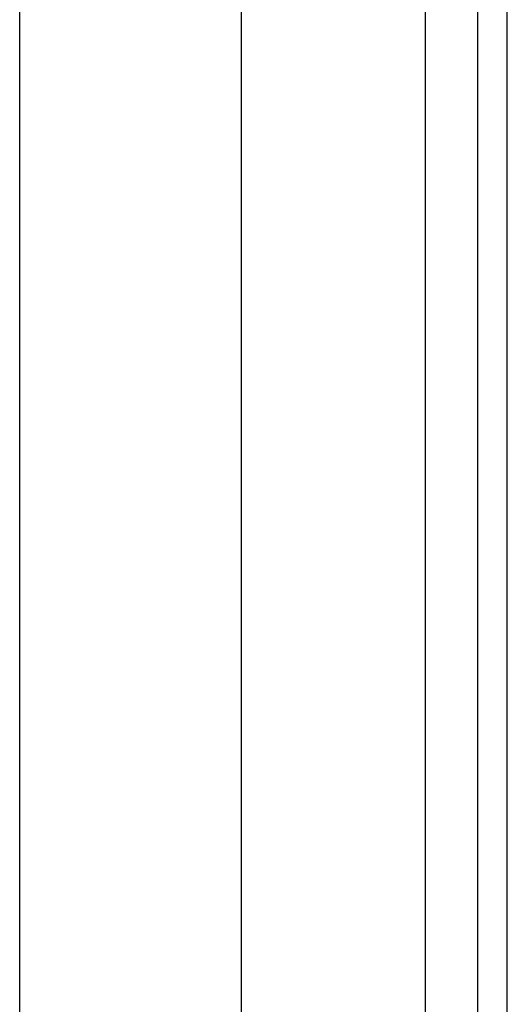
# Model space of a CAD drawing. Header units: inches. Extents: x 4 to 105, y 5 to 58.
# Tile 90 of 133: x 18.57 to 19.436, y 22.887 to 24.638. Entities that reach past the tile are written whole.
import ezdxf

# ---------------------------------------------------------------- set-up
doc = ezdxf.new("R2010")
doc.units = ezdxf.units.IN
doc.header["$MEASUREMENT"] = 0
doc.layers.add('Visible Edges(ANSI)', color=7, linetype='Continuous', lineweight=25)
doc.layers.add('Visible Tangent Edges(ANSI)', color=7, linetype='Continuous', lineweight=25)

msp = doc.modelspace()

# ---------------------------------------------------------------- linework, layer by layer
at = {"layer": 'Visible Edges(ANSI)'}
for p, q in [((18.5697, 14.1704), (18.5697, 34.6036)), ((18.9634, 33.7885), (18.9634, 14.9855)), ((19.3829, 33.4455), (19.3829, 15.3285)), ((19.4359, 15.3285), (19.4359, 33.4455))]:
    msp.add_line(p, q, dxfattribs=at)
at = {"layer": 'Visible Tangent Edges(ANSI)'}
msp.add_line((19.2899, 33.5169), (19.2899, 15.2572), dxfattribs=at)

doc.saveas('drawing.dxf')
